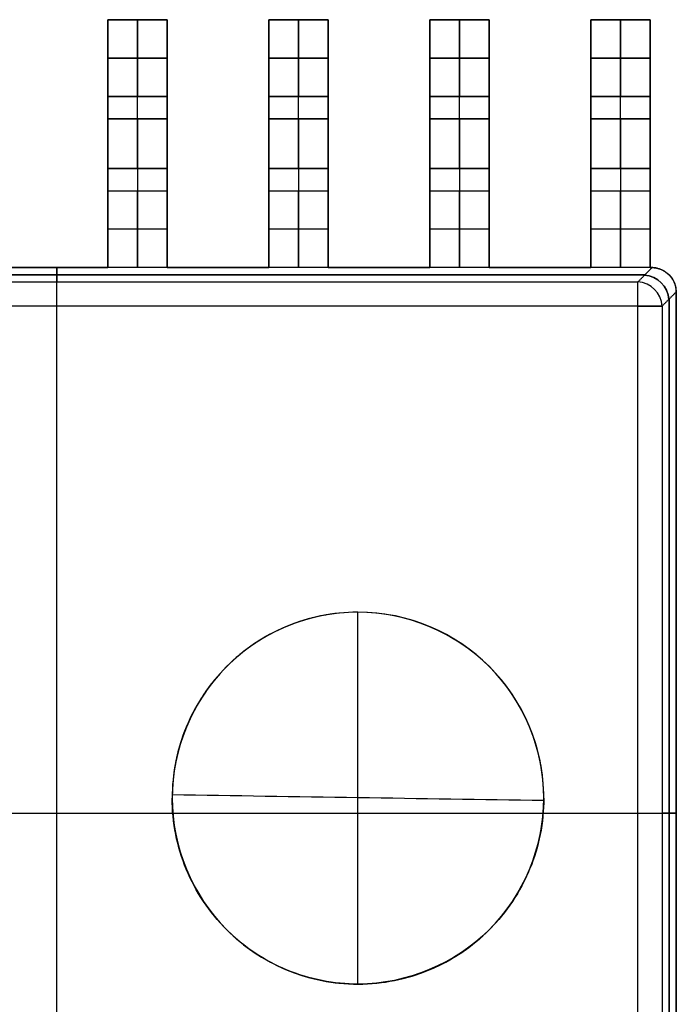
# Model space of a CAD drawing. Header units: millimetres. Extents: x -68 to 68, y -70 to 54.
# Tile 19 of 83: x -49.37 to -46.72, y -32.44 to -28.47. Entities that reach past the tile are written whole.
import ezdxf

# ---------------------------------------------------------------- set-up
doc = ezdxf.new("R2010")
doc.units = ezdxf.units.MM
doc.layers.add('Layer 01', color=7, linetype='Continuous', true_color=0x000000)

# ---------------------------------------------------------------- blocks, each defined once
blk = doc.blocks.new('TSSOP-16.step')
at = {"layer": 'Layer 01', "color": 7, "true_color": 0xffffff}
for p, q in [((0.205, 3.2, 0.1), (0.445, 3.2, 0.1)), ((0.325, 3.2, 0.2), (0.325, 3.2)), ((0.325, 3.2), (0.325, 2.89)), ((0.325, 2.89, 0.2), (0.325, 3.2, 0.2)), ((0.855, 3.2, 0.1), (1.095, 3.2, 0.1)), ((0.975, 3.2, 0.2), (0.975, 3.2)), ((0.975, 3.2), (0.975, 2.89)), ((0.975, 2.89, 0.2), (0.975, 3.2, 0.2)), ((1.505, 3.2, 0.1), (1.745, 3.2, 0.1)), ((1.625, 3.2, 0.2), (1.625, 3.2)), ((1.625, 3.2), (1.625, 2.89)), ((1.625, 2.89, 0.2), (1.625, 3.2, 0.2)), ((2.155, 3.2, 0.1), (2.395, 3.2, 0.1)), ((2.275, 3.2, 0.2), (2.275, 3.2)), ((2.275, 3.2), (2.275, 2.89)), ((2.275, 2.89, 0.2), (2.275, 3.2, 0.2)), ((0.445, 3.045), (0.205, 3.045)), ((0.205, 3.045, 0.2), (0.445, 3.045, 0.2)), ((1.095, 3.045), (0.855, 3.045)), ((0.855, 3.045, 0.2), (1.095, 3.045, 0.2)), ((1.745, 3.045), (1.505, 3.045)), ((1.505, 3.045, 0.2), (1.745, 3.045, 0.2)), ((2.395, 3.045), (2.155, 3.045)), ((2.155, 3.045, 0.2), (2.395, 3.045, 0.2)), ((0.205, 2.6, 0.325), (0.205, 2.8, 0.325)), ((0.205, 2.8, 0.325), (0.445, 2.8, 0.325)), ((0.325, 2.8, 0.36), (0.325, 2.8, 0.29)), ((0.445, 2.6, 0.325), (0.445, 2.8, 0.325)), ((0.855, 2.6, 0.325), (0.855, 2.8, 0.325)), ((0.855, 2.8, 0.325), (1.095, 2.8, 0.325)), ((0.975, 2.8, 0.36), (0.975, 2.8, 0.29)), ((1.095, 2.6, 0.325), (1.095, 2.8, 0.325)), ((1.505, 2.6, 0.325), (1.505, 2.8, 0.325)), ((1.505, 2.8, 0.325), (1.745, 2.8, 0.325)), ((1.625, 2.8, 0.36), (1.625, 2.8, 0.29)), ((1.745, 2.6, 0.325), (1.745, 2.8, 0.325)), ((2.155, 2.6, 0.325), (2.155, 2.8, 0.325)), ((2.155, 2.8, 0.325), (2.395, 2.8, 0.325)), ((2.275, 2.8, 0.36), (2.275, 2.8, 0.29)), ((2.395, 2.6, 0.325), (2.395, 2.8, 0.325)), ((0.205, 2.7, 0.0709), (0.205, 2.7, 0.5791)), ((0.445, 2.7, 0.0709), (0.445, 2.7, 0.5791)), ((0.855, 2.7, 0.0709), (0.855, 2.7, 0.5791)), ((1.095, 2.7, 0.0709), (1.095, 2.7, 0.5791)), ((1.505, 2.7, 0.0709), (1.505, 2.7, 0.5791)), ((1.745, 2.7, 0.0709), (1.745, 2.7, 0.5791)), ((2.155, 2.7, 0.0709), (2.155, 2.7, 0.5791)), ((2.395, 2.7, 0.0709), (2.395, 2.7, 0.5791)), ((0.205, 2.6, 0.325), (0.445, 2.6, 0.325)), ((0.325, 2.6, 0.36), (0.325, 2.6, 0.29)), ((0.855, 2.6, 0.325), (1.095, 2.6, 0.325)), ((0.975, 2.6, 0.36), (0.975, 2.6, 0.29)), ((1.505, 2.6, 0.325), (1.745, 2.6, 0.325)), ((1.625, 2.6, 0.36), (1.625, 2.6, 0.29)), ((2.155, 2.6, 0.325), (2.395, 2.6, 0.325)), ((2.275, 2.6, 0.36), (2.275, 2.6, 0.29)), ((0.325, 2.51, 0.65), (0.325, 2.2, 0.65)), ((0.325, 2.2, 0.45), (0.325, 2.51, 0.45)), ((0.975, 2.51, 0.65), (0.975, 2.2, 0.65)), ((0.975, 2.2, 0.45), (0.975, 2.51, 0.45)), ((1.625, 2.51, 0.65), (1.625, 2.2, 0.65)), ((1.625, 2.2, 0.45), (1.625, 2.51, 0.45)), ((2.275, 2.51, 0.65), (2.275, 2.2, 0.65)), ((2.275, 2.2, 0.45), (2.275, 2.51, 0.45)), ((0.445, 2.355, 0.65), (0.205, 2.355, 0.65)), ((0.445, 2.355, 0.45), (0.205, 2.355, 0.45)), ((1.095, 2.355, 0.65), (0.855, 2.355, 0.65)), ((1.095, 2.355, 0.45), (0.855, 2.355, 0.45)), ((1.745, 2.355, 0.65), (1.505, 2.355, 0.65)), ((1.745, 2.355, 0.45), (1.505, 2.355, 0.45)), ((2.395, 2.355, 0.65), (2.155, 2.355, 0.65)), ((2.395, 2.355, 0.45), (2.155, 2.355, 0.45)), ((-0.205, 2.2, 0.55), (0.205, 2.2, 0.55)), ((0, 2.2, 0.65), (0, 2.2, 0.45)), ((0, 2.2, 0.45), (0, 2.1424, 0.1792)), ((0, 2.1424, 0.9208), (0, 2.2, 0.65)), ((0.445, 2.2, 0.55), (0.855, 2.2, 0.55)), ((0.65, 2.2, 0.65), (0.65, 2.2, 0.45)), ((1.095, 2.2, 0.55), (1.505, 2.2, 0.55)), ((1.3, 2.2, 0.65), (1.3, 2.2, 0.45)), ((1.745, 2.2, 0.55), (2.155, 2.2, 0.55)), ((1.95, 2.2, 0.65), (1.95, 2.2, 0.45)), ((2.395, 2.2, 0.55), (2.4, 2.2, 0.55)), ((2.3975, 2.2, 0.65), (2.3975, 2.2, 0.45)), ((2.3734, 2.1712, 0.3146), (-2.3734, 2.1712, 0.3146)), ((-2.3734, 2.1712, 0.7854), (2.3734, 2.1712, 0.7854)), ((2.4712, -2.0734, 0.3146), (2.4712, 2.0734, 0.3146)), ((2.4712, 2.0734, 0.7854), (2.4712, -2.0734, 0.7854)), ((2.5, -2.1, 0.55), (2.5, 2.1, 0.55)), ((0, -2.0446, 1), (0, 2.0446, 1)), ((0, -2.0446, 0.1), (0, 2.0446, 0.1)), ((-2.3446, 0, 1), (2.3446, 0, 1)), ((-2.3446, 0, 0.1), (2.3446, 0, 0.1)), ((2.5, 0, 0.65), (2.5, 0, 0.45)), ((2.5, 0, 0.45), (2.4424, 0, 0.1792)), ((2.4424, 0, 0.9208), (2.5, 0, 0.65))]:
    blk.add_line(p, q, dxfattribs=at)
at = {"layer": 'Layer 01', "color": 7, "true_color": 0xffffff, "extrusion": (-1, 0, 0)}
for centre, radius, start, end in [((-2.89, 0.29, -0.205), 0.29, 270, 0), ((-2.89, 0.29, -0.445), 0.09, 270, 360), ((-2.89, 0.29, -0.855), 0.29, 270, 0), ((-2.89, 0.29, -1.095), 0.09, 270, 360), ((-2.89, 0.29, -1.505), 0.29, 270, 0), ((-2.89, 0.29, -1.745), 0.09, 270, 360), ((-2.89, 0.29, -2.155), 0.29, 270, 0), ((-2.89, 0.29, -2.395), 0.09, 270, 360), ((-2.51, 0.36, -0.205), 0.29, 90, 180), ((-2.51, 0.36, -0.855), 0.29, 90, 180), ((-2.51, 0.36, -1.505), 0.29, 90, 180), ((-2.51, 0.36, -2.155), 0.29, 90, 180), ((-2.51, 0.36, -0.445), 0.09, 90, 180), ((-2.51, 0.36, -1.095), 0.09, 90, 180), ((-2.51, 0.36, -1.745), 0.09, 90, 180), ((-2.51, 0.36, -2.395), 0.09, 90, 180), ((-2.0446, 0.9), 0.1, 90, 168)]:
    blk.add_arc(centre, radius, start, end, dxfattribs=at)
at = {"layer": 'Layer 01', "color": 7, "true_color": 0xffffff, "extrusion": (1, 0, 0)}
for centre, radius, start, end in [((2.89, 0.29, 0.205), 0.09, 180, 270), ((2.89, 0.29, 0.325), 0.29, 180, 270), ((2.89, 0.29, 0.325), 0.09, 180, 270), ((2.89, 0.29, 0.445), 0.29, 180, 270), ((2.89, 0.29, 0.855), 0.09, 180, 270), ((2.89, 0.29, 0.975), 0.29, 180, 270), ((2.89, 0.29, 0.975), 0.09, 180, 270), ((2.89, 0.29, 1.095), 0.29, 180, 270), ((2.89, 0.29, 1.505), 0.09, 180, 270), ((2.89, 0.29, 1.625), 0.29, 180, 270), ((2.89, 0.29, 1.625), 0.09, 180, 270), ((2.89, 0.29, 1.745), 0.29, 180, 270), ((2.89, 0.29, 2.155), 0.09, 180, 270), ((2.89, 0.29, 2.275), 0.29, 180, 270), ((2.89, 0.29, 2.275), 0.09, 180, 270), ((2.89, 0.29, 2.395), 0.29, 180, 270), ((2.51, 0.36, 0.325), 0.29, 0, 90), ((2.51, 0.36, 0.445), 0.29, 360, 90), ((2.51, 0.36, 0.975), 0.29, 0, 90), ((2.51, 0.36, 1.095), 0.29, 360, 90), ((2.51, 0.36, 1.625), 0.29, 0, 90), ((2.51, 0.36, 1.745), 0.29, 360, 90), ((2.51, 0.36, 2.275), 0.29, 0, 90), ((2.51, 0.36, 2.395), 0.29, 360, 90), ((2.51, 0.36, 0.205), 0.09, 360, 90), ((2.51, 0.36, 0.325), 0.09, 0, 90), ((2.51, 0.36, 0.855), 0.09, 360, 90), ((2.51, 0.36, 0.975), 0.09, 0, 90), ((2.51, 0.36, 1.505), 0.09, 360, 90), ((2.51, 0.36, 1.625), 0.09, 0, 90), ((2.51, 0.36, 2.155), 0.09, 360, 90), ((2.51, 0.36, 2.275), 0.09, 0, 90), ((2.0446, 0.2), 0.1, 270, 348)]:
    blk.add_arc(centre, radius, start, end, dxfattribs=at)
at = {"layer": 'Layer 01', "color": 7, "true_color": 0xffffff, "extrusion": (0, 0, -1)}
blk.add_arc((-2.4, 2.1, -0.55), 0.1, 90, 180, dxfattribs=at)
at = {"layer": 'Layer 01', "color": 7, "true_color": 0xffffff, "extrusion": (0.203559, 0.203559, -0.957668)}
blk.add_arc((-0.2121, 3.2314, 0.1638), 0.1, 46.2388, 133.7612, dxfattribs=at)
at = {"layer": 'Layer 01', "color": 7, "true_color": 0xffffff, "extrusion": (0.203559, 0.203559, 0.957668)}
for centre in [(-0.2121, -2.9147, 1.2172), (-0.2121, -2.9147, 1.085)]:
    blk.add_arc(centre, 0.1, 226.2388, 313.7612, dxfattribs=at)
at = {"layer": 'Layer 01', "color": 7, "true_color": 0xffffff, "extrusion": (-1, 4.5355e-15, 5.60088e-15)}
blk.add_arc((-2.0446, 0.9, -2.3446), 0.1, 90, 168, dxfattribs=at)
at = {"layer": 'Layer 01', "color": 7, "true_color": 0xffffff, "extrusion": (-0.203559, -0.203559, 0.957668)}
blk.add_arc((0.2121, 3.2314, -0.0316), 0.1, 46.2388, 133.7612, dxfattribs=at)
at = {"layer": 'Layer 01', "color": 7, "true_color": 0xffffff, "extrusion": (1, 3.40086e-15, -4.19972e-15)}
blk.add_arc((2.0446, 0.2, 2.3446), 0.1, 270, 348, dxfattribs=at)
at = {"layer": 'Layer 01', "color": 7, "true_color": 0xffffff, "extrusion": (-8.87935e-15, -1, -5.35853e-15)}
blk.add_arc((2.3446, 0.9, -2.0446), 0.1, 12, 90, dxfattribs=at)
at = {"layer": 'Layer 01', "color": 7, "true_color": 0xffffff, "extrusion": (4.5355e-15, -1, -5.60088e-15)}
blk.add_arc((2.3446, 0.2, -2.0446), 0.1, 270, 348, dxfattribs=at)
at = {"layer": 'Layer 01', "color": 7, "true_color": 0xffffff, "extrusion": (0, 1, 0)}
blk.add_arc((-2.3446, 0.9), 0.1, 90, 168, dxfattribs=at)
at = {"layer": 'Layer 01', "color": 7, "true_color": 0xffffff, "extrusion": (0, -1, 0)}
blk.add_arc((2.3446, 0.2), 0.1, 270, 348, dxfattribs=at)
at = {"layer": 'Layer 01', "color": 7, "true_color": 0xffffff}
for points in [[(0.205, 2.89, 0.2), (0.205, 3.045, 0.2), (0.205, 3.2, 0.2)], [(0.205, 3.2, 0.2), (0.205, 3.2, 0.1), (0.205, 3.2)], [(0.205, 3.2), (0.205, 3.045), (0.205, 2.89)], [(0.205, 3.2, 0.2), (0.325, 3.2, 0.2), (0.445, 3.2, 0.2)], [(0.445, 3.2), (0.325, 3.2), (0.205, 3.2)], [(0.445, 3.2), (0.445, 3.2, 0.1), (0.445, 3.2, 0.2)], [(0.445, 3.2, 0.2), (0.445, 3.045, 0.2), (0.445, 2.89, 0.2)], [(0.445, 2.89), (0.445, 3.045), (0.445, 3.2)], [(0.855, 2.89, 0.2), (0.855, 3.045, 0.2), (0.855, 3.2, 0.2)], [(0.855, 3.2, 0.2), (0.855, 3.2, 0.1), (0.855, 3.2)], [(0.855, 3.2), (0.855, 3.045), (0.855, 2.89)], [(0.855, 3.2, 0.2), (0.975, 3.2, 0.2), (1.095, 3.2, 0.2)], [(1.095, 3.2), (0.975, 3.2), (0.855, 3.2)], [(1.095, 3.2), (1.095, 3.2, 0.1), (1.095, 3.2, 0.2)], [(1.095, 3.2, 0.2), (1.095, 3.045, 0.2), (1.095, 2.89, 0.2)], [(1.095, 2.89), (1.095, 3.045), (1.095, 3.2)], [(1.505, 2.89, 0.2), (1.505, 3.045, 0.2), (1.505, 3.2, 0.2)], [(1.505, 3.2, 0.2), (1.505, 3.2, 0.1), (1.505, 3.2)], [(1.505, 3.2), (1.505, 3.045), (1.505, 2.89)], [(1.505, 3.2, 0.2), (1.625, 3.2, 0.2), (1.745, 3.2, 0.2)], [(1.745, 3.2), (1.625, 3.2), (1.505, 3.2)], [(1.745, 3.2), (1.745, 3.2, 0.1), (1.745, 3.2, 0.2)], [(1.745, 3.2, 0.2), (1.745, 3.045, 0.2), (1.745, 2.89, 0.2)], [(1.745, 2.89), (1.745, 3.045), (1.745, 3.2)], [(2.155, 2.89, 0.2), (2.155, 3.045, 0.2), (2.155, 3.2, 0.2)], [(2.155, 3.2, 0.2), (2.155, 3.2, 0.1), (2.155, 3.2)], [(2.155, 3.2), (2.155, 3.045), (2.155, 2.89)], [(2.155, 3.2, 0.2), (2.275, 3.2, 0.2), (2.395, 3.2, 0.2)], [(2.395, 3.2), (2.275, 3.2), (2.155, 3.2)], [(2.395, 3.2), (2.395, 3.2, 0.1), (2.395, 3.2, 0.2)], [(2.395, 3.2, 0.2), (2.395, 3.045, 0.2), (2.395, 2.89, 0.2)], [(2.395, 2.89), (2.395, 3.045), (2.395, 3.2)], [(0.445, 2.89), (0.325, 2.89), (0.205, 2.89)], [(0.205, 2.89, 0.2), (0.325, 2.89, 0.2), (0.445, 2.89, 0.2)], [(1.095, 2.89), (0.975, 2.89), (0.855, 2.89)], [(0.855, 2.89, 0.2), (0.975, 2.89, 0.2), (1.095, 2.89, 0.2)], [(1.745, 2.89), (1.625, 2.89), (1.505, 2.89)], [(1.505, 2.89, 0.2), (1.625, 2.89, 0.2), (1.745, 2.89, 0.2)], [(2.395, 2.89), (2.275, 2.89), (2.155, 2.89)], [(2.155, 2.89, 0.2), (2.275, 2.89, 0.2), (2.395, 2.89, 0.2)], [(0.205, 2.8, 0.36), (0.205, 2.8, 0.325), (0.205, 2.8, 0.29)], [(0.445, 2.8, 0.36), (0.325, 2.8, 0.36), (0.205, 2.8, 0.36)], [(0.445, 2.8, 0.29), (0.325, 2.8, 0.29), (0.205, 2.8, 0.29)], [(0.445, 2.8, 0.29), (0.445, 2.8, 0.325), (0.445, 2.8, 0.36)], [(0.855, 2.8, 0.36), (0.855, 2.8, 0.325), (0.855, 2.8, 0.29)], [(1.095, 2.8, 0.36), (0.975, 2.8, 0.36), (0.855, 2.8, 0.36)], [(1.095, 2.8, 0.29), (0.975, 2.8, 0.29), (0.855, 2.8, 0.29)], [(1.095, 2.8, 0.29), (1.095, 2.8, 0.325), (1.095, 2.8, 0.36)], [(1.505, 2.8, 0.36), (1.505, 2.8, 0.325), (1.505, 2.8, 0.29)], [(1.745, 2.8, 0.36), (1.625, 2.8, 0.36), (1.505, 2.8, 0.36)], [(1.745, 2.8, 0.29), (1.625, 2.8, 0.29), (1.505, 2.8, 0.29)], [(1.745, 2.8, 0.29), (1.745, 2.8, 0.325), (1.745, 2.8, 0.36)], [(2.155, 2.8, 0.36), (2.155, 2.8, 0.325), (2.155, 2.8, 0.29)], [(2.395, 2.8, 0.36), (2.275, 2.8, 0.36), (2.155, 2.8, 0.36)], [(2.395, 2.8, 0.29), (2.275, 2.8, 0.29), (2.155, 2.8, 0.29)], [(2.395, 2.8, 0.29), (2.395, 2.8, 0.325), (2.395, 2.8, 0.36)], [(0.205, 2.6, 0.29), (0.205, 2.6, 0.325), (0.205, 2.6, 0.36)], [(0.445, 2.6, 0.29), (0.325, 2.6, 0.29), (0.205, 2.6, 0.29)], [(0.445, 2.6, 0.36), (0.325, 2.6, 0.36), (0.205, 2.6, 0.36)], [(0.445, 2.6, 0.36), (0.445, 2.6, 0.325), (0.445, 2.6, 0.29)], [(0.855, 2.6, 0.29), (0.855, 2.6, 0.325), (0.855, 2.6, 0.36)], [(1.095, 2.6, 0.29), (0.975, 2.6, 0.29), (0.855, 2.6, 0.29)], [(1.095, 2.6, 0.36), (0.975, 2.6, 0.36), (0.855, 2.6, 0.36)], [(1.095, 2.6, 0.36), (1.095, 2.6, 0.325), (1.095, 2.6, 0.29)], [(1.505, 2.6, 0.29), (1.505, 2.6, 0.325), (1.505, 2.6, 0.36)], [(1.745, 2.6, 0.29), (1.625, 2.6, 0.29), (1.505, 2.6, 0.29)], [(1.745, 2.6, 0.36), (1.625, 2.6, 0.36), (1.505, 2.6, 0.36)], [(1.745, 2.6, 0.36), (1.745, 2.6, 0.325), (1.745, 2.6, 0.29)], [(2.155, 2.6, 0.29), (2.155, 2.6, 0.325), (2.155, 2.6, 0.36)], [(2.395, 2.6, 0.29), (2.275, 2.6, 0.29), (2.155, 2.6, 0.29)], [(2.395, 2.6, 0.36), (2.275, 2.6, 0.36), (2.155, 2.6, 0.36)], [(2.395, 2.6, 0.36), (2.395, 2.6, 0.325), (2.395, 2.6, 0.29)], [(0.205, 2.51, 0.45), (0.205, 2.355, 0.45), (0.205, 2.2, 0.45)], [(0.205, 2.2, 0.65), (0.205, 2.355, 0.65), (0.205, 2.51, 0.65)], [(0.205, 2.51, 0.65), (0.325, 2.51, 0.65), (0.445, 2.51, 0.65)], [(0.205, 2.51, 0.45), (0.325, 2.51, 0.45), (0.445, 2.51, 0.45)], [(0.445, 2.51, 0.65), (0.445, 2.355, 0.65), (0.445, 2.2, 0.65)], [(0.445, 2.2, 0.45), (0.445, 2.355, 0.45), (0.445, 2.51, 0.45)], [(0.855, 2.51, 0.45), (0.855, 2.355, 0.45), (0.855, 2.2, 0.45)], [(0.855, 2.2, 0.65), (0.855, 2.355, 0.65), (0.855, 2.51, 0.65)], [(0.855, 2.51, 0.65), (0.975, 2.51, 0.65), (1.095, 2.51, 0.65)], [(0.855, 2.51, 0.45), (0.975, 2.51, 0.45), (1.095, 2.51, 0.45)], [(1.095, 2.51, 0.65), (1.095, 2.355, 0.65), (1.095, 2.2, 0.65)], [(1.095, 2.2, 0.45), (1.095, 2.355, 0.45), (1.095, 2.51, 0.45)], [(1.505, 2.51, 0.45), (1.505, 2.355, 0.45), (1.505, 2.2, 0.45)], [(1.505, 2.2, 0.65), (1.505, 2.355, 0.65), (1.505, 2.51, 0.65)], [(1.505, 2.51, 0.65), (1.625, 2.51, 0.65), (1.745, 2.51, 0.65)], [(1.505, 2.51, 0.45), (1.625, 2.51, 0.45), (1.745, 2.51, 0.45)], [(1.745, 2.51, 0.65), (1.745, 2.355, 0.65), (1.745, 2.2, 0.65)], [(1.745, 2.2, 0.45), (1.745, 2.355, 0.45), (1.745, 2.51, 0.45)], [(2.155, 2.51, 0.45), (2.155, 2.355, 0.45), (2.155, 2.2, 0.45)], [(2.155, 2.2, 0.65), (2.155, 2.355, 0.65), (2.155, 2.51, 0.65)], [(2.155, 2.51, 0.65), (2.275, 2.51, 0.65), (2.395, 2.51, 0.65)], [(2.155, 2.51, 0.45), (2.275, 2.51, 0.45), (2.395, 2.51, 0.45)], [(2.395, 2.51, 0.65), (2.395, 2.355, 0.65), (2.395, 2.2, 0.65)], [(2.395, 2.2, 0.45), (2.395, 2.355, 0.45), (2.395, 2.51, 0.45)], [(0.205, 2.2, 0.65), (0, 2.2, 0.65), (-0.205, 2.2, 0.65)], [(-0.205, 2.2, 0.45), (0, 2.2, 0.45), (0.205, 2.2, 0.45)], [(0.205, 2.2, 0.45), (0.205, 2.2, 0.55), (0.205, 2.2, 0.65)], [(0.445, 2.2, 0.65), (0.325, 2.2, 0.65), (0.205, 2.2, 0.65)], [(0.445, 2.2, 0.45), (0.325, 2.2, 0.45), (0.205, 2.2, 0.45)], [(0.445, 2.2, 0.65), (0.445, 2.2, 0.55), (0.445, 2.2, 0.45)], [(0.855, 2.2, 0.65), (0.65, 2.2, 0.65), (0.445, 2.2, 0.65)], [(0.445, 2.2, 0.45), (0.65, 2.2, 0.45), (0.855, 2.2, 0.45)], [(0.855, 2.2, 0.45), (0.855, 2.2, 0.55), (0.855, 2.2, 0.65)], [(1.095, 2.2, 0.65), (0.975, 2.2, 0.65), (0.855, 2.2, 0.65)], [(1.095, 2.2, 0.45), (0.975, 2.2, 0.45), (0.855, 2.2, 0.45)], [(1.095, 2.2, 0.65), (1.095, 2.2, 0.55), (1.095, 2.2, 0.45)], [(1.505, 2.2, 0.65), (1.3, 2.2, 0.65), (1.095, 2.2, 0.65)], [(1.095, 2.2, 0.45), (1.3, 2.2, 0.45), (1.505, 2.2, 0.45)], [(1.505, 2.2, 0.45), (1.505, 2.2, 0.55), (1.505, 2.2, 0.65)], [(1.745, 2.2, 0.65), (1.625, 2.2, 0.65), (1.505, 2.2, 0.65)], [(1.745, 2.2, 0.45), (1.625, 2.2, 0.45), (1.505, 2.2, 0.45)], [(1.745, 2.2, 0.65), (1.745, 2.2, 0.55), (1.745, 2.2, 0.45)], [(2.155, 2.2, 0.65), (1.95, 2.2, 0.65), (1.745, 2.2, 0.65)], [(1.745, 2.2, 0.45), (1.95, 2.2, 0.45), (2.155, 2.2, 0.45)], [(2.155, 2.2, 0.45), (2.155, 2.2, 0.55), (2.155, 2.2, 0.65)], [(2.395, 2.2, 0.65), (2.275, 2.2, 0.65), (2.155, 2.2, 0.65)], [(2.395, 2.2, 0.45), (2.275, 2.2, 0.45), (2.155, 2.2, 0.45)], [(2.3446, 2.1424, 0.9208), (2.3734, 2.1712, 0.7855), (2.4022, 2.2, 0.6501)], [(2.3446, 2.1424, 0.1792), (2.3734, 2.1712, 0.3145), (2.4022, 2.2, 0.4499)], [(2.395, 2.2, 0.65), (2.395, 2.2, 0.55), (2.395, 2.2, 0.45)], [(2.395, 2.2, 0.45), (2.3975, 2.2, 0.45), (2.4, 2.2, 0.45)], [(2.4, 2.2, 0.65), (2.3975, 2.2, 0.65), (2.395, 2.2, 0.65)], [(2.4, 2.2, 0.45), (2.4, 2.2, 0.55), (2.4, 2.2, 0.65)], [(-2.3446, 2.1424, 0.1792), (0, 2.1424, 0.1792), (2.3446, 2.1424, 0.1792)], [(-2.3446, 2.1424, 0.9208), (0, 2.1424, 0.9208), (2.3446, 2.1424, 0.9208)], [(2.5, 2.1022, 0.6501), (2.4712, 2.0734, 0.7855), (2.4424, 2.0446, 0.9208)], [(2.5, 2.1022, 0.4499), (2.4712, 2.0734, 0.3145), (2.4424, 2.0446, 0.1792)], [(2.5, 2.1, 0.45), (2.5, 0, 0.45), (2.5, -2.1, 0.45)], [(2.5, 2.1, 0.65), (2.5, 2.1, 0.55), (2.5, 2.1, 0.45)], [(2.5, -2.1, 0.65), (2.5, 0, 0.65), (2.5, 2.1, 0.65)], [(2.3446, 2.0446, 1), (0, 2.0446, 1), (-2.3446, 2.0446, 1)], [(2.3446, 2.0446, 0.1), (0, 2.0446, 0.1), (-2.3446, 2.0446, 0.1)], [(2.3446, -2.0446, 1), (2.3446, 0, 1), (2.3446, 2.0446, 1)], [(2.3446, -2.0446, 0.1), (2.3446, 0, 0.1), (2.3446, 2.0446, 0.1)], [(2.4424, 2.0446, 0.1792), (2.4424, 0, 0.1792), (2.4424, -2.0446, 0.1792)], [(2.4424, 2.0446, 0.9208), (2.4424, 0, 0.9208), (2.4424, -2.0446, 0.9208)]]:
    blk.add_open_spline(points, degree=2, dxfattribs=at)
for points, weights in [([(2.4022, 2.2, 0.4499), (2.4014, 2.2, 0.45), (2.4007, 2.2, 0.45), (2.4, 2.2, 0.45)], [1, 0.999961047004, 0.999961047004, 1]), ([(2.4022, 2.2, 0.6501), (2.4014, 2.2, 0.65), (2.4007, 2.2, 0.65), (2.4, 2.2, 0.65)], [1, 0.999961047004, 0.999961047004, 1]), ([(2.5, 2.1022, 0.4499), (2.4988, 2.1587, 0.4441), (2.4587, 2.1988, 0.4441), (2.4022, 2.2, 0.4499)], [1, 0.814818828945, 0.814818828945, 1]), ([(2.5, 2.1022, 0.6501), (2.4988, 2.1587, 0.6559), (2.4587, 2.1988, 0.6559), (2.4022, 2.2, 0.6501)], [1, 0.814818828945, 0.814818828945, 1]), ([(2.5, 2.1, 0.45), (2.5, 2.1007, 0.45), (2.5, 2.1014, 0.45), (2.5, 2.1022, 0.4499)], [1, 0.999961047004, 0.999961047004, 1]), ([(2.5, 2.1, 0.65), (2.5, 2.1007, 0.65), (2.5, 2.1014, 0.65), (2.5, 2.1022, 0.6501)], [1, 0.999961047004, 0.999961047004, 1])]:
    blk.add_rational_spline(points, weights, degree=3, dxfattribs=at)
blk = doc.blocks.new('U2.step')
at = {"layer": 'Layer 01', "rotation": 1.0017912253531e-05}
blk.add_blockref('TSSOP-16.step', (10.785, -51.6702), dxfattribs=at)
blk = doc.blocks.new('MC403-X_A_090322_MultipleBody.step')
at = {"layer": 'Layer 01'}
blk.add_blockref('U2.step', (0, 0), dxfattribs=at)
blk = doc.blocks.new('MC403-X_A_090322_MultipleBody 090322')
at = {"layer": 'Layer 01'}
blk.add_blockref('MC403-X_A_090322_MultipleBody.step', (0, 0), dxfattribs=at)
blk = doc.blocks.new('TRO-13-003 MC403 FRONT CASING270122')
at = {"layer": 'Layer 01', "color": 254, "true_color": 0xcad1ee}
for p, q in [((-48, -30.86, 18.7902), (-48, -30.86, 19.0911)), ((-48, -32.36, 18.6895), (-48, -32.36, 18.9905))]:
    blk.add_line(p, q, dxfattribs=at)
for centre, start, end in [((-48, -31.61, 18.9044), 0, 180), ((-48, -31.61, 18.8766), 180, 0)]:
    blk.add_arc(centre, 0.75, start, end, dxfattribs=at)
for points, knots in [([(-47.25, -31.61, 19.0746), (-47.25, -31.4119, 19.0879), (-47.3314, -31.2176, 19.0973), (-47.6092, -30.9405, 19.1034), (-47.8041, -30.8595, 19.1001), (-48.1007, -30.8602, 19.0865), (-48.1982, -30.88, 19.0808), (-48.3792, -30.9556, 19.0674), (-48.4624, -31.0115, 19.0599), (-48.6691, -31.2189, 19.0365), (-48.75, -31.4143, 19.0196), (-48.75, -31.61, 19.0065)], [-2.408645, -2.408645, -2.408645, -2.408645, -1.806484, -1.806484, -1.204322, -1.204322, -0.903242, -0.903242, -0.602161, -0.602161, 0, 0, 0, 0]), ([(-47.25, -31.61, 18.7736), (-47.25, -31.511, 18.7803), (-47.2695, -31.4137, 18.7859), (-47.3448, -31.2319, 18.7947), (-47.4007, -31.1486, 18.7978), (-47.6087, -30.9408, 18.8024), (-47.805, -30.8598, 18.799), (-48.0988, -30.8601, 18.7857), (-48.197, -30.8797, 18.7799), (-48.3785, -30.9551, 18.7665), (-48.4609, -31.0101, 18.759), (-48.6007, -31.1502, 18.7432), (-48.6555, -31.2326, 18.7352), (-48.7306, -31.4141, 18.7195), (-48.75, -31.5122, 18.712), (-48.75, -31.61, 18.7055)], [0, 0, 0, 0, 0.298292, 0.298292, 0.596584, 0.596584, 1.193167, 1.193167, 1.491459, 1.491459, 1.789751, 1.789751, 2.088042, 2.088042, 2.386334, 2.386334, 2.386334, 2.386334]), ([(-47.25, -31.61, 19.0746), (-47.25, -31.709, 19.0679), (-47.2695, -31.8062, 19.0605), (-47.3446, -31.9876, 19.045), (-47.4002, -32.0707, 19.0369), (-47.6073, -32.2782, 19.0137), (-47.8029, -32.3596, 18.9994), (-48.0964, -32.3602, 18.9861), (-48.195, -32.3409, 18.9829), (-48.3768, -32.2659, 18.9796), (-48.4598, -32.2108, 18.9795), (-48.6, -32.0707, 18.9825), (-48.6552, -31.988, 18.9855), (-48.7306, -31.806, 18.9942), (-48.75, -31.7079, 18.9999), (-48.75, -31.61, 19.0065)], [0, 0, 0, 0, 0.298269, 0.298269, 0.596538, 0.596538, 1.193077, 1.193077, 1.491346, 1.491346, 1.789615, 1.789615, 2.087884, 2.087884, 2.386153, 2.386153, 2.386153, 2.386153]), ([(-48.75, -31.61, 18.7055), (-48.75, -31.8056, 18.6924), (-48.6689, -32.0016, 18.6829), (-48.4613, -32.2094, 18.6785), (-48.3778, -32.2653, 18.6786), (-48.1961, -32.3406, 18.6819), (-48.0985, -32.3601, 18.685), (-47.9005, -32.3599, 18.694), (-47.8031, -32.3404, 18.6997), (-47.6215, -32.2649, 18.713), (-47.5386, -32.2093, 18.7204), (-47.3313, -32.0019, 18.7437), (-47.25, -31.808, 18.7603), (-47.25, -31.61, 18.7736)], [0, 0, 0, 0, 0.599335, 0.599335, 0.899002, 0.899002, 1.198669, 1.198669, 1.498336, 1.498336, 1.798004, 1.798004, 2.397338, 2.397338, 2.397338, 2.397338])]:
    blk.add_open_spline(points, degree=3, knots=knots, dxfattribs=at)
for points, degree in [([(-48.0024, -30.86, 18.79), (-48.0024, -31.36, 18.7565), (-48.0024, -31.86, 18.7229), (-48.0024, -32.36, 18.6894)], 3), ([(-48.75, -31.61, 19.0065), (-48.75, -31.61, 18.856), (-48.75, -31.61, 18.7055)], 2), ([(-47.2501, -31.62, 18.7729), (-47.75, -31.6125, 18.7511), (-48.2499, -31.6048, 18.7289), (-48.7499, -31.5968, 18.7064)], 3), ([(-47.25, -31.61, 18.7736), (-47.25, -31.61, 18.9241), (-47.25, -31.61, 19.0746)], 2)]:
    blk.add_open_spline(points, degree=degree, dxfattribs=at)

msp = doc.modelspace()

# ---------------------------------------------------------------- block references
at = {"layer": 'Layer 01'}
for name, p in [('TRO-13-003 MC403 FRONT CASING270122', (0, 0)), ('MC403-X_A_090322_MultipleBody 090322', (-60, 20, 1.6014))]:
    msp.add_blockref(name, p, dxfattribs=at)

doc.saveas('drawing.dxf')
